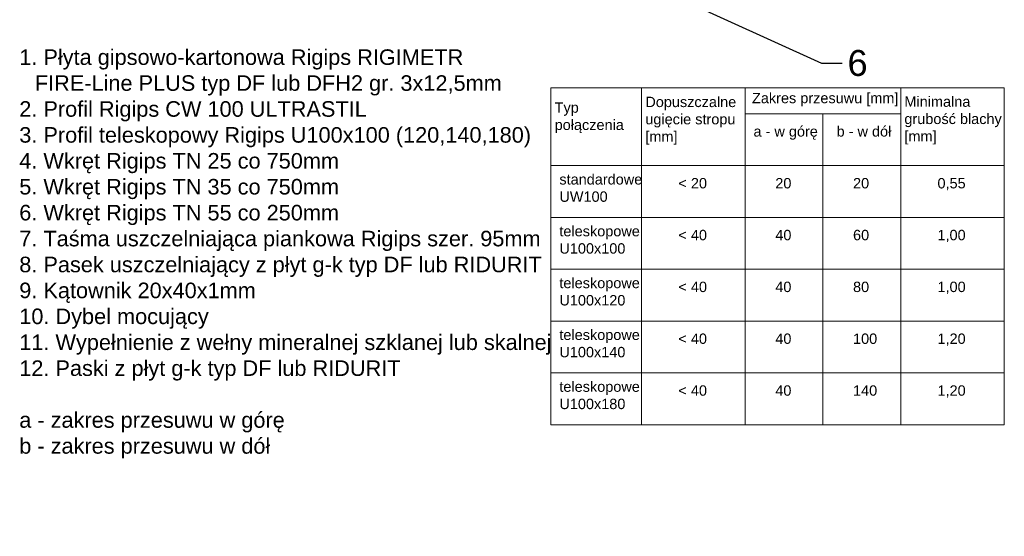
# Model space of a CAD drawing. Header units: millimetres. Extents: x 3099 to 4102, y 555 to 1073.
# Tile 1 of 8: x 3128 to 3508, y 555 to 755. Entities that reach past the tile are written whole.
import ezdxf
from ezdxf import colors
from ezdxf.entities.mleader import LeaderData, LeaderLine
from ezdxf.math import Vec2, Vec3

# ---------------------------------------------------------------- set-up
doc = ezdxf.new("R2010")
doc.units = ezdxf.units.MM
doc.layers.add('OPISY', color=7, linetype='Continuous', lineweight=9)
doc.styles.get("Standard").update_dxf_attribs({"font": 'arial.ttf'})

# ---------------------------------------------------------------- blocks, each defined once
blk = doc.blocks.new('_Dot')
at = {"color": 0, "linetype": 'ByBlock', "lineweight": -2}
blk.add_line((-0.5, 0), (-1, 0), dxfattribs=at)
at = {"color": 0, "linetype": 'ByBlock', "const_width": 0.5}
blk.add_lwpolyline([(-0.25, 0, 1), (0.25, 0, 1)], format="xyb", close=True, dxfattribs=at)

msp = doc.modelspace()

# ---------------------------------------------------------------- linework, layer by layer
at = {"layer": 'OPISY'}
for p, q in [((3333.402, 728.411), (3333.402, 598.411)), ((3333.402, 728.411), (3508.402, 728.411)), ((3368.402, 728.411), (3368.402, 598.411)), ((3408.402, 728.411), (3408.402, 598.411)), ((3468.402, 728.411), (3468.402, 598.411)), ((3508.402, 728.411), (3508.402, 598.411)), ((3408.402, 718.411), (3468.402, 718.411)), ((3438.402, 718.411), (3438.402, 598.411)), ((3333.402, 698.411), (3508.402, 698.411)), ((3333.402, 678.411), (3508.402, 678.411)), ((3333.402, 658.411), (3508.402, 658.411)), ((3333.402, 638.411), (3508.402, 638.411)), ((3333.402, 618.411), (3508.402, 618.411)), ((3333.402, 598.411), (3508.402, 598.411))]:
    msp.add_line(p, q, dxfattribs=at)

# ---------------------------------------------------------------- texts
at = {"layer": 'OPISY', "char_height": 6, "attachment_point": 1}
for s, insert, width in [('\\pi-6,l6;1. Płyta gipsowo-kartonowa Rigips RIGIMETR FIRE-Line PLUS typ DF lub DFH2 gr. 3x12,5mm \\P\\pi0,l0;2. Profil Rigips CW 100 ULTRASTIL\\P3. Profil teleskopowy Rigips U100x100 (120,140,180)\\P4. Wkręt Rigips TN 25 co 750mm\\P5. Wkręt Rigips TN 35 co 750mm\\P6. Wkręt Rigips TN 55 co 250mm\\P7. Taśma uszczelniająca piankowa Rigips szer. 95mm\\P8. Pasek uszczelniający z płyt g-k typ DF lub RIDURIT\\P9. Kątownik 20x40x1mm\\P10. Dybel mocujący\\P11. Wypełnienie z wełny mineralnej szklanej lub skalnej\\P12. Paski z płyt g-k typ DF lub RIDURIT\\P\\Pa - zakres przesuwu w górę\\Pb - zakres przesuwu w dół', (3128.186, 743.275), 207.96631), ('\\pi-6,l6;{\\H0.66667x;Zakres przesuwu [mm]}', (3411.024, 726.497), 78.56187), ('{\\H0.66667x;Typ połączenia} ', (3334.841, 722.821), 28.51275), ('{\\H0.66667x;Dopuszczalne ugięcie stropu [mm]} ', (3369.841, 724.998), 38.56187), ('\\pt0;{\\H0.66667x;Minimalna grubość blachy} {\\H0.66667x;[mm]}', (3469.841, 725.117), 38.56187), ('\\pi-6,l6;{\\H0.66667x;a - w górę} ', (3411.587, 713.621), 78.56187), ('\\pi-6,l6;{\\H0.66667x;b - w dół} ', (3443.67, 713.621), 78.56187), ('{\\H0.66667x;standardowe UW100} ', (3336.668, 695.117), 38.56187), ('\\pi-6,l6;{\\H0.66667x;< 20} ', (3382.609, 693.621), 23.38705), ('\\pi-6,l6;{\\H0.66667x;20} ', (3420.015, 693.621), 23.38705), ('\\pi-6,l6;{\\H0.66667x;20} ', (3450.015, 693.621), 23.38705), ('\\pi-6,l6;{\\H0.66667x;0,55} ', (3482.609, 693.621), 23.38705), ('{\\H0.66667x;teleskopowe U100x100} ', (3336.668, 675.117), 38.56187), ('\\pi-6,l6;{\\H0.66667x;< 40} ', (3382.609, 673.621), 23.38705), ('\\pi-6,l6;{\\H0.66667x;40} ', (3420.015, 673.621), 23.38705), ('\\pi-6,l6;{\\H0.66667x;60} ', (3450.015, 673.621), 23.38705), ('\\pi-6,l6;{\\H0.66667x;1,00} ', (3482.609, 673.621), 23.38705), ('{\\H0.66667x;teleskopowe U100x120} ', (3336.668, 655.117), 38.56187), ('\\pi-6,l6;{\\H0.66667x;< 40} ', (3382.609, 653.621), 23.38705), ('\\pi-6,l6;{\\H0.66667x;40} ', (3420.015, 653.621), 23.38705), ('\\pi-6,l6;{\\H0.66667x;80} ', (3450.015, 653.621), 23.38705), ('\\pi-6,l6;{\\H0.66667x;1,00} ', (3482.609, 653.621), 23.38705), ('{\\H0.66667x;teleskopowe U100x140} ', (3336.668, 635.117), 38.56187), ('\\pi-6,l6;{\\H0.66667x;< 40} ', (3382.609, 633.621), 23.38705), ('\\pi-6,l6;{\\H0.66667x;40} ', (3420.015, 633.621), 23.38705), ('\\pi-6,l6;{\\H0.66667x;100} ', (3450.015, 633.621), 23.38705), ('\\pi-6,l6;{\\H0.66667x;1,20} ', (3482.609, 633.621), 23.38705), ('{\\H0.66667x;teleskopowe U100x180} ', (3336.668, 615.117), 38.56187), ('\\pi-6,l6;{\\H0.66667x;< 40} ', (3382.609, 613.621), 23.38705), ('\\pi-6,l6;{\\H0.66667x;40} ', (3420.015, 613.621), 23.38705), ('\\pi-6,l6;{\\H0.66667x;140} ', (3450.015, 613.621), 23.38705), ('\\pi-6,l6;{\\H0.66667x;1,20} ', (3482.609, 613.621), 23.38705)]:
    msp.add_mtext(s, dxfattribs=dict(at, insert=insert, width=width))

# ---------------------------------------------------------------- leaders
at = {"layer": 'OPISY'}
ml = msp.add_multileader_mtext('Standard', dxfattribs=at)
ml.set_content('6', color=256)
ml.set_leader_properties()
ml.set_arrow_properties(name='DOT')
ml.build(insert=Vec2(0, 0))
ctx = ml.context
ctx.base_point, ctx.char_height, ctx.plane_origin = Vec3(3445.879, 737.938), 10, Vec3(3349.584, 809.768)
notes = []
notes.append((ctx, [(0, (1, 1, 0), (3437.879, 737.938), (1, 0), 8, [(0, [(3359.482, 773.611)], 0, [])])]))
ctx.mtext.insert, ctx.mtext.flow_direction = Vec3(3447.879, 743.023), 5
for ctx, leaders in notes:
    for number, flags, end, landing, length, lines in leaders:
        leader = LeaderData()
        leader.index, (leader.has_last_leader_line, leader.has_dogleg_vector, leader.attachment_direction) = number, flags
        leader.last_leader_point, leader.dogleg_vector, leader.dogleg_length = Vec3(end), Vec3(landing), length
        for number, points, colour, breaks in lines:
            line = LeaderLine()
            line.index, line.vertices, line.color, line.breaks = number, Vec3.list(points), colors.encode_raw_color(colour), breaks
            leader.lines.append(line)
        ctx.leaders.append(leader)

doc.saveas('drawing.dxf')
